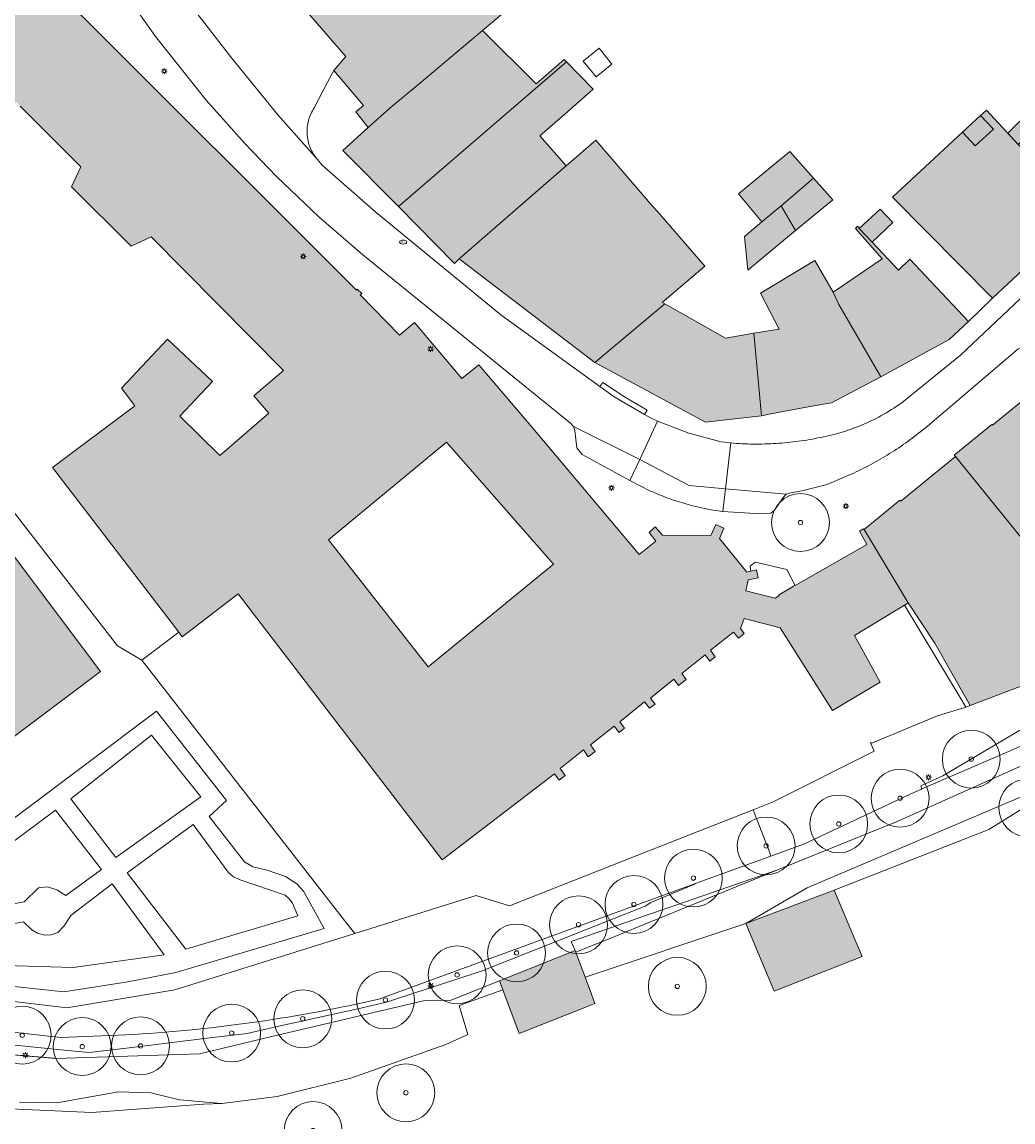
# Model space of a CAD drawing. Header units: metres. Extents: x 187482 to 189800, y 333582 to 335019.
# Tile 178 of 256: x 188946 to 189031, y 334162 to 334257. Entities that reach past the tile are written whole.
import ezdxf
from ezdxf.enums import TextEntityAlignment as Align

# ---------------------------------------------------------------- set-up
doc = ezdxf.new("R2010")
doc.units = ezdxf.units.M
doc.layers.get('0').update_dxf_attribs({"color": 252, "lineweight": 18})
for name, color, linetype, lineweight in [('B-WE-GR-BEPLANTING_CULTUUR_BOSPLANTSOEN-GV', 252, 'Continuous', 18), ('B-WE-GR-BOOM-S', 252, 'Continuous', 18), ('B-WE-IE-MEUBILAIR-S', 252, 'Continuous', 18), ('B-WE-IE-TERREINAFSCHEIDING_KUNSTMATIG_HEKWERK-G', 252, 'IE-TERREINAFSCHEIDING_KUNSTMATIG-SO', 18), ('B-WE-IE-TERREINAFSCHEIDING_KUNSTMATIG_MUUR-G', 252, 'IE-TERREINAFSCHEIDING_KUNSTMATIG-SO', 18), ('B-WE-IE-TERREINAFSCHEIDING_KUNSTMATIG_MUUR-GV', 252, 'Continuous', 18), ('B-WE-OG-BEBOUWING-GV', 252, 'Continuous', 18), ('B-WE-OG-BEBOUWING_LUIFEL-GV', 252, 'Continuous', 18), ('B-WE-OG-TERREIN_ERF-GV', 252, 'Continuous', 18), ('B-WE-OG-WEG-GV', 252, 'Continuous', 18), ('B-WE-VH-GESLOTENVERHARDING_ASFALT-GV', 252, 'Continuous', 18), ('B-WE-VH-OPENVERHARDING_BETONSTRAATSTEEN-GV', 252, 'Continuous', 18), ('B-WE-VH-OPENVERHARDING_STRAATBAKSTEEN-GV', 252, 'Continuous', 18)]:
    doc.layers.add(name, color=color, linetype=linetype, lineweight=lineweight)
doc.layers.add('B-WE-OG-BEBOUWING-V', color=7, linetype='Continuous', lineweight=18, true_color=0xf0f0f0)
doc.styles.add('NLCS-ISO', font='NLCS-ISO.ttf')
doc.linetypes.add('IE-TERREINAFSCHEIDING_KUNSTMATIG-SO', pattern='A,4,[82,NLCS.SHX,S=0.75,R=90,X=0,Y=0],4,-2', length=10)

# ---------------------------------------------------------------- blocks, each defined once
blk = doc.blocks.new('SIE-MEUBILAIR_PAAL_LICHTMAST-SO')
for points in [[(-0.62, 0), (-1, 0)], [(-0.71, 0.71), (-0.44, 0.44)], [(0, 1), (0, 0.62)], [(0.44, 0.44), (0.71, 0.71)], [(1, 0), (0.62, 0)], [(-0.71, -0.71), (-0.44, -0.44)], [(0, -0.62), (0, -1)], [(0.44, -0.44), (0.71, -0.71)]]:
    blk.add_lwpolyline(points)
blk.add_circle((0, 0), 0.5)
blk = doc.blocks.new('SIE-MEUBILAIR_PUT_BRANDKRAAN-SO')
blk.add_ellipse((0, 0), major_axis=(1.25, 0), ratio=0.54)
at = {"style": 'NLCS-ISO'}
blk.add_text('bk', height=0.75, dxfattribs=at).set_placement((0.03, 0), align=Align.MIDDLE_CENTER)
blk = doc.blocks.new('SGR-BOOM_GBKN-SO')
at = {"color": 0, "linetype": 'ByBlock', "lineweight": 18}
for radius in [2, 0.15]:
    blk.add_circle((0, 0), radius, dxfattribs=at)

msp = doc.modelspace()

# ---------------------------------------------------------------- hatches: boundary and pattern name
at = {"layer": 'B-WE-OG-BEBOUWING-V'}
h = msp.add_hatch(color=256, dxfattribs=at)
h.dxf.hatch_style = 1
h.paths.add_polyline_path([(188983.465, 334236.782), (188992.701, 334244.819), (188990.416, 334247.409), (188992.593, 334249.299), (188995.042, 334251.455), (188992.72, 334253.806), (188978.211, 334241.3), (188983.055, 334236.383)], flags=16)
h.paths.add_polyline_path([(189004.509, 334308.243), (188999.999, 334302.495), (189004.583, 334298.484), (189008.227, 334295.603), (189008.389, 334295.472), (189010.242, 334297.314), (189010.162, 334297.401), (189012.734, 334300.214), (189008.97, 334303.485)], flags=16)
h.paths.add_polyline_path([(188973.298, 334350.073), (188970.02, 334346.173), (188977.156, 334340.213), (188980.277, 334344.534)], flags=16)
h.paths.add_polyline_path([(188977.574, 334331.051), (188977.112, 334330.494), (188965.534, 334340.835), (188961.338, 334335.482), (188963.158, 334332.272), (188960.5, 334327.591), (188958.141, 334327.636), (188945.776, 334305.683), (188946.091, 334305.164), (188948.332, 334301.472), (188948.344, 334300.697), (188947.91, 334300.588), (188947.601, 334300.358), (188948.324, 334299.627), (188947.469, 334298.873), (188948.282, 334298.649), (188948.343, 334297.761), (188946.253, 334294.112), (188945.911, 334293.587), (188962.815, 334265.052), (188964.341, 334265.025), (188973.68, 334254.262), (188972.628, 334253.071), (188975.191, 334250.029), (188974.535, 334249.475), (188975.606, 334248.129), (188977.464, 334249.804), (188979.997, 334251.902), (188985.487, 334256.519), (188988.371, 334258.944), (189005.51, 334273.358), (189003.453, 334275.691), (189002.25, 334277.05), (188993.672, 334286.781), (189002.549, 334296.302), (189003.594, 334297.423), (189004.583, 334298.484), (188999.999, 334302.495), (188992.234, 334309.291), (188977.738, 334321.969), (188978.915, 334324.066), (188981.596, 334327.223)], flags=17)
h.paths.add_polyline_path([(188978.211, 334241.3), (188992.72, 334253.806), (188992.526, 334254.003), (188990.101, 334251.895), (188985.487, 334256.519), (188979.997, 334251.902), (188977.464, 334249.804), (188975.606, 334248.129), (188973.411, 334246.157)], flags=16)
h.paths.add_polyline_path([(188999.016, 334345.664), (188987.375, 334332.645), (188990.455, 334328.997), (188989.476, 334328.043), (188990.343, 334327.017), (188991.184, 334327.837), (188993.274, 334325.249), (188995.737, 334328.543), (188993.203, 334330.269), (189003.214, 334342.177)], flags=16)
h = msp.add_hatch(color=256, dxfattribs=at)
h.dxf.hatch_style = 1
h.paths.add_polyline_path([(189055.05, 334272.644), (189052.404, 334275.142), (189049.089, 334271.777), (189045.608, 334275.104), (189042.705, 334272.239), (189040.915, 334270.925), (189039.434, 334269.688), (189039.391, 334269.209), (189041.398, 334266.806), (189045.767, 334261.937), (189048.411, 334264.311), (189047.185, 334265.687), (189050.985, 334269.099), (189052.564, 334267.323), (189051.83, 334266.665), (189057.186, 334260.668), (189062.317, 334265.839), (189054.973, 334272.561)], flags=16)
h.paths.add_polyline_path([(189042.705, 334272.239), (189036.063, 334279.126), (189039.238, 334282.498), (189034.298, 334286.822), (189028.437, 334280.124), (189029.667, 334278.222), (189034.605, 334283.886), (189036.008, 334282.658), (189032.867, 334279.055), (189040.915, 334270.925)], flags=16)
h.paths.add_polyline_path([(189053.3, 334257.201), (189051.888, 334258.775), (189050.068, 334257.142), (189051.48, 334255.569)], flags=16)
h.paths.add_polyline_path([(189027.63, 334263.3), (189028.747, 334264.403), (189031.157, 334261.963), (189030.04, 334260.859), (189032.886, 334257.978), (189033.128, 334258.217), (189034.603, 334256.722), (189037.734, 334259.814), (189040.418, 334257.096), (189034.954, 334251.7), (189035.881, 334250.761), (189031.747, 334246.679), (189037.371, 334240.736), (189046.542, 334250.016), (189049.917, 334253.343), (189051.786, 334255.227), (189051.48, 334255.569), (189050.068, 334257.142), (189045.767, 334261.937), (189041.398, 334266.806), (189039.79, 334265.218), (189032.096, 334273.009), (189033.049, 334273.951), (189030.204, 334276.832), (189022.135, 334268.864), (189024.988, 334265.975), (189026.105, 334267.078), (189028.522, 334264.631), (189027.405, 334263.528)], flags=17)
h.paths.add_polyline_path([(189024.988, 334265.975), (189027.405, 334263.528), (189028.522, 334264.631), (189026.105, 334267.078)], flags=16)
h.paths.add_polyline_path([(189027.63, 334263.3), (189030.04, 334260.859), (189031.157, 334261.963), (189028.747, 334264.403)], flags=16)
h.paths.add_polyline_path([(189033.049, 334273.951), (189032.096, 334273.009), (189039.79, 334265.218), (189040.744, 334266.16)], flags=16)
h.paths.add_polyline_path([(189028.498, 334249.175), (189026.938, 334247.725), (189028.033, 334246.545), (189029.594, 334247.995)], flags=16)
h.paths.add_polyline_path([(189034.954, 334251.7), (189030.849, 334247.646), (189031.747, 334246.679), (189035.881, 334250.761)], flags=16)
h = msp.add_hatch(color=256, dxfattribs=at)
h.dxf.hatch_style = 1
h.paths.add_polyline_path([(188983.465, 334236.782), (188992.701, 334244.819), (188990.416, 334247.409), (188992.593, 334249.299), (188995.042, 334251.455), (188992.72, 334253.806), (188978.211, 334241.3), (188983.055, 334236.383)], flags=16)
h.paths.add_polyline_path([(189012.515, 334239.227), (189011.259, 334241.379), (189009.613, 334239.98), (189008.116, 334238.707), (189008.386, 334235.818)], flags=16)
h.paths.add_polyline_path([(189019.889, 334226.596), (189016.239, 334232.832), (189015.764, 334233.918), (189014.17, 334236.659), (189009.493, 334233.825), (189011.101, 334230.727), (189008.921, 334230.358), (189009.564, 334223.224), (189010.37, 334223.389), (189013.914, 334224.075), (189015.619, 334224.35)], flags=16)
h.paths.add_polyline_path([(189011.259, 334241.379), (189012.515, 334239.227), (189015.726, 334241.878), (189014.058, 334243.764)], flags=16)
h.paths.add_polyline_path([(189009.564, 334223.224), (189008.921, 334230.358), (189006.465, 334229.941), (189001.221, 334232.903), (188995.194, 334227.829), (189004.724, 334222.683)], flags=16)
h.paths.add_polyline_path([(189014.198, 334264.25), (189009.541, 334268.998), (189006.111, 334265.635), (189010.769, 334260.886)], flags=16)
h.paths.add_polyline_path([(188992.701, 334244.819), (188983.465, 334236.782), (188995.194, 334227.829), (189001.221, 334232.903), (189000.996, 334233.031), (189004.669, 334236.157), (189000.781, 334240.651), (189000, 334241.553), (188995.261, 334247.03)], flags=16)
h.paths.add_polyline_path([(189009.613, 334239.98), (189011.259, 334241.379), (189014.058, 334243.764), (189012.018, 334246.07), (189007.586, 334242.417)], flags=16)
h.paths.add_polyline_path([(188978.211, 334241.3), (188992.72, 334253.806), (188992.526, 334254.003), (188990.101, 334251.895), (188985.487, 334256.519), (188979.997, 334251.902), (188977.464, 334249.804), (188975.606, 334248.129), (188973.411, 334246.157)], flags=16)
h.paths.add_polyline_path([(188982.357, 334220.96), (188991.602, 334210.42), (188980.773, 334201.536), (188972.168, 334212.509)], flags=16)
h.paths.add_polyline_path([(188985.153, 334227.639), (188983.702, 334226.454), (188979.613, 334231.304), (188978.313, 334230.208), (188974.924, 334233.676), (188975.056, 334233.79), (188974.67, 334234.166), (188974.6, 334234.094), (188949.99, 334258.688), (188950.078, 334258.774), (188949.664, 334259.138), (188949.557, 334258.998), (188943.596, 334264.968), (188927.328, 334252.702), (188923.73, 334249.99), (188919.941, 334247.133), (188917.83, 334245.351), (188920.732, 334241.383), (188923.403, 334237.731), (188926.498, 334240.004), (188927.2, 334239.041), (188928.95, 334240.344), (188928.251, 334241.282), (188941.304, 334250.917), (188943.02, 334249.24), (188945.248, 334250.285), (188945.543, 334249.991), (188950.803, 334244.734), (188949.974, 334243.015), (188955.132, 334237.879), (188956.862, 334238.678), (188968.303, 334227.15), (188966.37, 334225.489), (188965.745, 334224.951), (188967.036, 334223.45), (188962.789, 334219.799), (188959.352, 334223.194), (188962.164, 334226.188), (188958.28, 334229.837), (188954.31, 334225.61), (188955.449, 334224.079), (188948.356, 334218.775), (188959.246, 334204.542), (188959.547, 334204.148), (188964.393, 334207.856), (188981.982, 334184.865), (188991.695, 334192.298), (188992.09, 334191.764), (188992.626, 334192.164), (188992.18, 334192.75), (188994.204, 334194.363), (188994.603, 334193.764), (188995.2, 334194.223), (188994.795, 334194.808), (188996.845, 334196.418), (188997.271, 334195.864), (188997.753, 334196.237), (188997.341, 334196.785), (188999.477, 334198.508), (188999.889, 334197.961), (189000.384, 334198.323), (189000, 334198.843), (189002.011, 334200.487), (189002.41, 334199.947), (189003.071, 334200.446), (189002.686, 334200.975), (189004.713, 334202.579), (189005.11, 334202.04), (189005.567, 334202.408), (189005.165, 334202.972), (189007.161, 334204.533), (189007.576, 334204.019), (189008.087, 334204.412), (189007.752, 334204.851), (189008.08, 334205.708), (189011.197, 334204.903), (189015.699, 334197.784), (189019.826, 334200.225), (189017.595, 334204.24), (189021.915, 334206.871), (189022.25, 334207.075), (189018.431, 334213.406), (189018.391, 334213.476), (189018.036, 334213.256), (189018.674, 334212.125), (189012.481, 334208.58), (189012.346, 334208.503), (189011.031, 334207.75), (189011.075, 334207.674), (189010.763, 334207.491), (189008.216, 334208.103), (189008.414, 334209.053), (189009.294, 334209.242), (189009.137, 334209.928), (189008.644, 334209.801), (189008.52, 334209.77), (189008.293, 334209.711), (189005.936, 334212.645), (189006.324, 334213.523), (189005.615, 334213.844), (189005.188, 334212.881), (189001.022, 334212.922), (189000.395, 334213.626), (188999.864, 334213.155), (189000.461, 334212.39), (188998.996, 334211.26), (188989.82, 334222.158)], flags=17)
h.paths.add_polyline_path([(188943.596, 334264.968), (188939.449, 334269.277), (188928.681, 334261.298), (188925.134, 334266.114), (188920.205, 334262.028), (188925.396, 334255.231), (188927.328, 334252.702)], flags=16)
h.paths.add_polyline_path([(188918.377, 334272.204), (188912.391, 334264.959), (188923.73, 334249.99), (188927.328, 334252.702), (188925.396, 334255.231), (188920.205, 334262.028), (188925.134, 334266.114), (188925.446, 334266.375)], flags=16)
h.paths.add_polyline_path([(188932.909, 334190.478), (188938.399, 334190.559), (188952.489, 334201.155), (188942.512, 334214.422), (188942.147, 334214.147), (188937.038, 334210.305), (188936.878, 334210.517), (188933.373, 334207.866), (188933.526, 334207.664), (188932.665, 334207.016)], flags=16)
h.paths.add_polyline_path([(189019.806, 334241.091), (189018.02, 334239.414), (189019.122, 334238.24), (189020.908, 334239.917)], flags=16)
h = msp.add_hatch(color=256, dxfattribs=at)
h.dxf.hatch_style = 1
h.paths.add_polyline_path([(189031.747, 334246.679), (189028.997, 334249.638), (189028.498, 334249.175), (189029.594, 334247.995), (189028.033, 334246.545), (189026.938, 334247.725), (189020.885, 334242.104), (189020.941, 334242.048), (189029.521, 334233.396), (189037.371, 334240.736)], flags=17)
h.paths.add_polyline_path([(189019.806, 334241.091), (189018.02, 334239.414), (189019.122, 334238.24), (189020.908, 334239.917)], flags=16)
h.paths.add_polyline_path([(189028.498, 334249.175), (189026.938, 334247.725), (189028.033, 334246.545), (189029.594, 334247.995)], flags=16)
h.paths.add_polyline_path([(189034.954, 334251.7), (189030.849, 334247.646), (189031.747, 334246.679), (189035.881, 334250.761)], flags=16)
h = msp.add_hatch(color=256, dxfattribs=at)
h.dxf.hatch_style = 1
h.paths.add_polyline_path([(189019.889, 334226.596), (189016.239, 334232.832), (189015.764, 334233.918), (189014.17, 334236.659), (189009.493, 334233.825), (189011.101, 334230.727), (189008.921, 334230.358), (189009.564, 334223.224), (189010.37, 334223.389), (189013.914, 334224.075), (189015.619, 334224.35)], flags=16)
h.paths.add_polyline_path([(189015.764, 334233.918), (189016.239, 334232.832), (189019.889, 334226.596), (189025.773, 334229.822), (189027.437, 334231.384), (189022.393, 334236.757), (189021.394, 334235.82), (189019.122, 334238.24), (189018.02, 334239.414), (189017.85, 334239.609), (189017.811, 334239.565), (189017.677, 334239.416), (189019.979, 334236.791)], flags=17)
h.paths.add_polyline_path([(189019.806, 334241.091), (189018.02, 334239.414), (189019.122, 334238.24), (189020.908, 334239.917)], flags=16)
h = msp.add_hatch(color=256, dxfattribs=at)
h.dxf.hatch_style = 1
h.paths.add_polyline_path([(189034.251, 334226.283), (189029.523, 334222.409), (189029.471, 334222.472), (189026.225, 334219.823), (189026.32, 334219.703), (189034.047, 334210.177), (189042.566, 334217.158), (189040.171, 334220.049)], flags=17)
h = msp.add_hatch(color=256, dxfattribs=at)
h.dxf.hatch_style = 1
h.paths.add_polyline_path([(189018.431, 334213.406), (189022.25, 334207.075), (189024.528, 334203.593), (189027.601, 334198.2), (189039.945, 334202.906), (189034.047, 334210.177), (189026.32, 334219.703), (189021.608, 334215.849), (189021.53, 334215.944)], flags=17)
h = msp.add_hatch(color=256, dxfattribs=at)
h.dxf.hatch_style = 1
h.paths.add_polyline_path([(188932.909, 334190.478), (188938.399, 334190.559), (188952.489, 334201.155), (188942.512, 334214.422), (188942.147, 334214.147), (188937.038, 334210.305), (188936.878, 334210.517), (188933.373, 334207.866), (188933.526, 334207.664), (188932.665, 334207.016)], flags=16)
h.paths.add_polyline_path([(188912.007, 334206.776), (188912.2, 334190.172), (188932.909, 334190.478), (188932.665, 334207.016), (188924.575, 334206.922), (188924.572, 334207.184), (188920.174, 334207.139), (188920.177, 334206.871)], flags=17)
h = msp.add_hatch(color=256, dxfattribs=at)
h.dxf.hatch_style = 1
h.paths.add_polyline_path([(189015.857, 334182.264), (189008.22, 334179.377), (189010.655, 334173.532), (189018.254, 334176.512), (189017.664, 334177.929)], flags=17)
h = msp.add_hatch(color=256, dxfattribs=at)
h.dxf.hatch_style = 1
h.paths.add_polyline_path([(188994.342, 334174.747), (188993.543, 334176.883), (188993.484, 334177.041), (188986.948, 334174.429), (188987.237, 334173.652), (188988.647, 334169.857), (188994.185, 334172.07), (188995.193, 334172.473), (188994.897, 334173.264)], flags=17)

# ---------------------------------------------------------------- linework, layer by layer
at = {"layer": 'B-WE-GR-BEPLANTING_CULTUUR_BOSPLANTSOEN-GV', "flags": 128}
for points in [[(189033.161, 334195.199), (189029.981, 334193.826), (189023.427, 334190.996), (189023.325, 334190.952), (189022.733, 334190.697), (189022.4, 334190.553), (189022.405, 334190.543), (189013.296, 334186.261), (189010.385, 334185.198), (189004.653, 334183.107), (189004.647, 334183.121), (189004.346, 334182.995), (189003.861, 334182.818), (189003.87, 334182.797), (189000.004, 334181.185), (188999.518, 334180.866), (188986.04, 334175.518), (188985.622, 334175.352), (188984.851, 334175.097), (188977.966, 334172.825), (188977.195, 334172.571), (188974.715, 334172.016), (188967.64, 334170.433), (188965.16, 334169.878), (188961.931, 334169.486), (188954.734, 334168.614), (188951.506, 334168.223), (188949.34, 334168.442), (188913.274, 334172.086)], [(188934.006, 334168.96), (188948.477, 334167.733), (188948.62, 334167.721), (188961.046, 334168.125), (188966.694, 334169.46), (188980.621, 334172.751), (188982.674, 334172.723), (188986.948, 334174.429), (188993.484, 334177.041), (188993.147, 334177.827), (188996.626, 334179.034), (189000, 334180.204), (189002.348, 334181.018), (189010.905, 334183.986), (189021.298, 334188.183), (189034.78, 334194.223)]]:
    msp.add_lwpolyline(points, dxfattribs=at)
at = {"layer": 'B-WE-IE-TERREINAFSCHEIDING_KUNSTMATIG_HEKWERK-G', "ltscale": 0.2, "flags": 128}
for points in [[(189010.905, 334183.986), (189021.298, 334188.183), (189034.78, 334194.223), (189036.984, 334196.165), (189042.543, 334198.532)], [(189002.511, 334180.547), (189010.905, 334183.986)], [(189000, 334179.525), (189002.511, 334180.547)], [(188994.342, 334174.747), (189008.22, 334179.377)], [(189000, 334179.525), (188996.896, 334178.255)], [(188996.896, 334178.255), (188993.543, 334176.883)], [(188966.694, 334169.46), (188980.621, 334172.751), (188982.674, 334172.723)], [(188907.139, 334172.04), (188934.006, 334168.96), (188948.62, 334167.721)], [(188948.62, 334167.721), (188961.046, 334168.125), (188966.694, 334169.46)]]:
    msp.add_lwpolyline(points, dxfattribs=at)
at = {"layer": 'B-WE-IE-TERREINAFSCHEIDING_KUNSTMATIG_MUUR-G', "ltscale": 0.2, "flags": 128}
for points in [[(189021.915, 334206.871), (189026.895, 334198.602)], [(189027.601, 334198.2), (189039.945, 334202.906)], [(188956.063, 334202.127), (188973.773, 334179.385)], [(189018.994, 334194.973), (189019.154, 334194.979), (189024.762, 334197.311), (189027.215, 334198.07)], [(189026.895, 334198.602), (189027.215, 334198.07)], [(189027.215, 334198.07), (189027.601, 334198.2)], [(189027.227, 334198.857), (189027.601, 334198.2)], [(189008.848, 334189.192), (189010.581, 334189.877), (189019.305, 334194.263), (189018.994, 334194.973)], [(188984.942, 334181.781), (188987.821, 334180.885), (189000, 334185.697), (189008.848, 334189.192)], [(188884.476, 334186.802), (188899.191, 334176.982), (188913.505, 334175.621), (188937.777, 334173.485), (188949.589, 334172.091), (188958.906, 334173.643), (188964.243, 334175.311)], [(188974.459, 334178.504), (188984.942, 334181.781)], [(188973.773, 334179.385), (188974.459, 334178.504)], [(188964.243, 334175.311), (188974.459, 334178.504)], [(188986.948, 334174.429), (188982.674, 334172.723)]]:
    msp.add_lwpolyline(points, dxfattribs=at)
at = {"layer": 'B-WE-IE-TERREINAFSCHEIDING_KUNSTMATIG_MUUR-GV', "flags": 128}
msp.add_lwpolyline([(189021.915, 334206.871), (189026.895, 334198.602), (189027.215, 334198.07), (189027.601, 334198.2), (189024.528, 334203.593), (189022.25, 334207.075)], close=True, dxfattribs=at)
at = {"layer": 'B-WE-OG-BEBOUWING-GV', "flags": 128}
for points in [[(188964.341, 334265.025), (188973.68, 334254.262), (188972.628, 334253.071), (188975.191, 334250.029), (188974.535, 334249.475), (188975.606, 334248.129), (188977.464, 334249.804), (188979.997, 334251.902), (188985.487, 334256.519), (188988.371, 334258.944)], [(188945.543, 334249.991), (188950.803, 334244.734), (188949.974, 334243.015), (188955.132, 334237.879), (188956.862, 334238.678), (188968.303, 334227.15), (188966.37, 334225.489), (188965.745, 334224.951), (188967.036, 334223.45), (188962.789, 334219.799), (188959.352, 334223.194), (188962.164, 334226.188), (188958.28, 334229.837), (188954.31, 334225.61), (188955.449, 334224.079), (188948.356, 334218.775), (188959.246, 334204.542), (188959.547, 334204.148), (188964.393, 334207.856), (188981.982, 334184.865), (188991.695, 334192.298), (188992.09, 334191.764), (188992.626, 334192.164), (188992.18, 334192.75), (188994.204, 334194.363), (188994.603, 334193.764), (188995.2, 334194.223), (188994.795, 334194.808), (188996.845, 334196.418), (188997.271, 334195.864), (188997.753, 334196.237), (188997.341, 334196.785), (188999.477, 334198.508), (188999.889, 334197.961), (189000.384, 334198.323), (189000, 334198.843), (189002.011, 334200.487), (189002.41, 334199.947), (189003.071, 334200.446), (189002.686, 334200.975), (189004.713, 334202.579), (189005.11, 334202.04), (189005.567, 334202.408), (189005.165, 334202.972), (189007.161, 334204.533), (189007.576, 334204.019), (189008.087, 334204.412), (189007.752, 334204.851), (189008.08, 334205.708), (189011.197, 334204.903), (189015.699, 334197.784), (189019.826, 334200.225), (189017.595, 334204.24), (189021.915, 334206.871), (189022.25, 334207.075), (189018.431, 334213.406), (189018.391, 334213.476), (189018.036, 334213.256), (189018.674, 334212.125), (189012.481, 334208.58), (189012.346, 334208.503), (189011.031, 334207.75), (189011.075, 334207.674), (189010.763, 334207.491), (189008.216, 334208.103), (189008.414, 334209.053), (189009.294, 334209.242), (189009.137, 334209.928), (189008.644, 334209.801), (189008.52, 334209.77), (189008.293, 334209.711), (189005.936, 334212.645), (189006.324, 334213.523), (189005.615, 334213.844), (189005.188, 334212.881), (189001.022, 334212.922), (189000.395, 334213.626), (188999.864, 334213.155), (189000.461, 334212.39), (188998.996, 334211.26), (188989.82, 334222.158), (188985.153, 334227.639), (188983.702, 334226.454), (188979.613, 334231.304), (188978.313, 334230.208), (188974.924, 334233.676), (188975.056, 334233.79), (188974.67, 334234.166), (188974.6, 334234.094), (188949.99, 334258.688)]]:
    msp.add_lwpolyline(points, dxfattribs=at)
for points in [[(188978.211, 334241.3), (188992.72, 334253.806), (188992.526, 334254.003), (188990.101, 334251.895), (188985.487, 334256.519), (188979.997, 334251.902), (188977.464, 334249.804), (188975.606, 334248.129), (188973.411, 334246.157)], [(188983.465, 334236.782), (188992.701, 334244.819), (188990.416, 334247.409), (188992.593, 334249.299), (188995.042, 334251.455), (188992.72, 334253.806), (188978.211, 334241.3), (188983.055, 334236.383)], [(189031.747, 334246.679), (189028.997, 334249.638), (189028.498, 334249.175), (189029.594, 334247.995), (189028.033, 334246.545), (189026.938, 334247.725), (189020.885, 334242.104), (189020.941, 334242.048), (189029.521, 334233.396), (189037.371, 334240.736)], [(188992.701, 334244.819), (188983.465, 334236.782), (188995.194, 334227.829), (189001.221, 334232.903), (189000.996, 334233.031), (189004.669, 334236.157), (189000.781, 334240.651), (189000, 334241.553), (188995.261, 334247.03)], [(189009.613, 334239.98), (189011.259, 334241.379), (189014.058, 334243.764), (189012.018, 334246.07), (189007.586, 334242.417)], [(189011.259, 334241.379), (189012.515, 334239.227), (189015.726, 334241.878), (189014.058, 334243.764)], [(189012.515, 334239.227), (189011.259, 334241.379), (189009.613, 334239.98), (189008.116, 334238.707), (189008.386, 334235.818)], [(189015.764, 334233.918), (189016.239, 334232.832), (189019.889, 334226.596), (189025.773, 334229.822), (189027.437, 334231.384), (189022.393, 334236.757), (189021.394, 334235.82), (189019.122, 334238.24), (189018.02, 334239.414), (189017.85, 334239.609), (189017.811, 334239.565), (189017.677, 334239.416), (189019.979, 334236.791)], [(189019.889, 334226.596), (189016.239, 334232.832), (189015.764, 334233.918), (189014.17, 334236.659), (189009.493, 334233.825), (189011.101, 334230.727), (189008.921, 334230.358), (189009.564, 334223.224), (189010.37, 334223.389), (189013.914, 334224.075), (189015.619, 334224.35)], [(189009.564, 334223.224), (189008.921, 334230.358), (189006.465, 334229.941), (189001.221, 334232.903), (188995.194, 334227.829), (189004.724, 334222.683)], [(189034.251, 334226.283), (189029.523, 334222.409), (189029.471, 334222.472), (189026.225, 334219.823), (189026.32, 334219.703), (189034.047, 334210.177), (189042.566, 334217.158), (189040.171, 334220.049)], [(188982.357, 334220.96), (188991.602, 334210.42), (188980.773, 334201.536), (188972.168, 334212.509)], [(189018.431, 334213.406), (189022.25, 334207.075), (189024.528, 334203.593), (189027.601, 334198.2), (189039.945, 334202.906), (189034.047, 334210.177), (189026.32, 334219.703), (189021.608, 334215.849), (189021.53, 334215.944)], [(188932.909, 334190.478), (188938.399, 334190.559), (188952.489, 334201.155), (188942.512, 334214.422), (188942.147, 334214.147), (188937.038, 334210.305), (188936.878, 334210.517), (188933.373, 334207.866), (188933.526, 334207.664), (188932.665, 334207.016)], [(189015.857, 334182.264), (189008.22, 334179.377), (189010.655, 334173.532), (189018.254, 334176.512), (189017.664, 334177.929)], [(188994.342, 334174.747), (188993.543, 334176.883), (188993.484, 334177.041), (188986.948, 334174.429), (188987.237, 334173.652), (188988.647, 334169.857), (188994.185, 334172.07), (188995.193, 334172.473), (188994.897, 334173.264)]]:
    msp.add_lwpolyline(points, close=True, dxfattribs=at)
at = {"layer": 'B-WE-OG-BEBOUWING_LUIFEL-GV', "flags": 128}
for points in [[(189034.954, 334251.7), (189030.849, 334247.646), (189031.747, 334246.679), (189035.881, 334250.761)], [(189028.498, 334249.175), (189026.938, 334247.725), (189028.033, 334246.545), (189029.594, 334247.995)], [(189019.806, 334241.091), (189018.02, 334239.414), (189019.122, 334238.24), (189020.908, 334239.917)]]:
    msp.add_lwpolyline(points, close=True, dxfattribs=at)
at = {"layer": 'B-WE-OG-TERREIN_ERF-GV', "flags": 128}
for points in [[(188988.371, 334258.944), (188985.487, 334256.519), (188990.101, 334251.895), (188992.526, 334254.003), (188992.72, 334253.806), (188995.042, 334251.455), (188992.593, 334249.299), (188990.416, 334247.409), (188992.701, 334244.819), (188995.261, 334247.03), (189000, 334241.553), (189000.781, 334240.651), (189004.669, 334236.157), (189000.996, 334233.031), (189001.221, 334232.903), (189006.465, 334229.941), (189008.921, 334230.358), (189011.101, 334230.727), (189009.493, 334233.825), (189014.17, 334236.659), (189015.764, 334233.918), (189019.979, 334236.791), (189017.677, 334239.416), (189017.811, 334239.565), (189017.85, 334239.609), (189018.02, 334239.414), (189019.122, 334238.24), (189021.394, 334235.82), (189022.393, 334236.757), (189027.437, 334231.384), (189029.521, 334233.396), (189020.941, 334242.048), (189020.885, 334242.104), (189026.938, 334247.725), (189028.033, 334246.545), (189029.594, 334247.995), (189028.498, 334249.175), (189028.997, 334249.638), (189031.747, 334246.679)], [(188944.233, 334215.916), (188953.961, 334203.356), (188956.063, 334202.127), (188959.246, 334204.542), (188948.356, 334218.775), (188955.449, 334224.079), (188954.31, 334225.61), (188958.28, 334229.837), (188962.164, 334226.188), (188959.352, 334223.194), (188962.789, 334219.799), (188967.036, 334223.45), (188965.745, 334224.951), (188966.37, 334225.489), (188968.303, 334227.15), (188956.862, 334238.678), (188955.132, 334237.879), (188949.974, 334243.015), (188950.803, 334244.734), (188945.543, 334249.991)], [(188937.777, 334173.485), (188949.589, 334172.091), (188958.906, 334173.643), (188964.243, 334175.311), (188974.459, 334178.504), (188973.773, 334179.385), (188956.063, 334202.127), (188953.961, 334203.356), (188944.233, 334215.916)], [(188942.512, 334214.422), (188952.489, 334201.155), (188938.399, 334190.559)], [(188936.197, 334174.891), (188949.337, 334173.457), (188954.85, 334174.333), (188959.004, 334175.134), (188971.808, 334178.928), (188970.011, 334182.159), (188969.436, 334182.796), (188968.479, 334183.428), (188966.895, 334183.969), (188965.655, 334184.28), (188964.917, 334184.709), (188961.862, 334188.617), (188963.36, 334189.99), (188957.337, 334197.708), (188940.183, 334184.848)], [(188940.183, 334184.848), (188957.337, 334197.708), (188963.36, 334189.99), (188961.862, 334188.617), (188964.917, 334184.709), (188965.655, 334184.28), (188966.895, 334183.969), (188968.479, 334183.428), (188969.436, 334182.796), (188970.011, 334182.159), (188971.808, 334178.928), (188959.004, 334175.134), (188954.85, 334174.333), (188949.337, 334173.457), (188936.197, 334174.891)], [(189037.562, 334192.681), (189029.214, 334187.482), (189015.857, 334182.264), (189017.664, 334177.929), (189018.254, 334176.512), (189010.655, 334173.532), (189008.22, 334179.377), (188994.342, 334174.747), (188994.897, 334173.264), (188995.193, 334172.473), (188994.185, 334172.07), (188988.647, 334169.857), (188987.237, 334173.652), (188983.455, 334172.3), (188984.21, 334169.797), (188982.314, 334168.929), (188974.108, 334166.014), (188967.875, 334164.46), (188967.738, 334164.426), (188962.972, 334163.834), (188961.391, 334163.762), (188951.732, 334163.058), (188938.881, 334163.632)], [(188945.5, 334163.932), (188948.71, 334163.87), (188954.055, 334164.844), (188956.831, 334164.756), (188959.3, 334164.133), (188962.972, 334163.834), (188967.738, 334164.426), (188967.875, 334164.46), (188974.108, 334166.014), (188982.314, 334168.929), (188984.21, 334169.797), (188983.455, 334172.3), (188987.237, 334173.652), (188986.948, 334174.429), (188982.674, 334172.723), (188980.621, 334172.751), (188966.694, 334169.46), (188961.046, 334168.125), (188948.62, 334167.721), (188948.477, 334167.733), (188934.006, 334168.96)], [(188938.881, 334163.632), (188951.732, 334163.058), (188961.391, 334163.762), (188962.972, 334163.834), (188959.3, 334164.133), (188956.831, 334164.756), (188954.055, 334164.844), (188948.71, 334163.87), (188945.5, 334163.932)]]:
    msp.add_lwpolyline(points, dxfattribs=at)
for points in [[(188994.173, 334253.866), (188995.285, 334252.498), (188996.653, 334253.61), (188995.542, 334254.978)], [(188996.653, 334253.61), (188995.285, 334252.498), (188994.173, 334253.866), (188995.542, 334254.978)], [(189012.515, 334239.227), (189008.386, 334235.818), (189008.116, 334238.707), (189009.613, 334239.98), (189007.586, 334242.417), (189012.018, 334246.07), (189014.058, 334243.764), (189015.726, 334241.878)], [(188982.357, 334220.96), (188972.168, 334212.509), (188980.773, 334201.536), (188991.602, 334210.42)], [(189011.75, 334209.954), (189009.031, 334210.579), (189008.601, 334210.236), (189008.644, 334209.801), (189009.137, 334209.928), (189009.294, 334209.242), (189008.414, 334209.053), (189008.216, 334208.103), (189010.763, 334207.491), (189011.075, 334207.674), (189011.031, 334207.75), (189012.346, 334208.503), (189012.481, 334208.58)], [(189008.848, 334189.192), (189010.581, 334189.877), (189019.305, 334194.263), (189018.994, 334194.973), (189019.154, 334194.979), (189024.762, 334197.311), (189027.215, 334198.07), (189026.895, 334198.602), (189021.915, 334206.871), (189017.595, 334204.24), (189019.826, 334200.225), (189015.699, 334197.784), (189011.197, 334204.903), (189008.08, 334205.708), (189007.752, 334204.851), (189008.087, 334204.412), (189007.576, 334204.019), (189007.161, 334204.533), (189005.165, 334202.972), (189005.567, 334202.408), (189005.11, 334202.04), (189004.713, 334202.579), (189002.686, 334200.975), (189003.071, 334200.446), (189002.41, 334199.947), (189002.011, 334200.487), (189000, 334198.843), (189000.384, 334198.323), (188999.889, 334197.961), (188999.477, 334198.508), (188997.341, 334196.785), (188997.753, 334196.237), (188997.271, 334195.864), (188996.845, 334196.418), (188994.795, 334194.808), (188995.2, 334194.223), (188994.603, 334193.764), (188994.204, 334194.363), (188992.18, 334192.75), (188992.626, 334192.164), (188992.09, 334191.764), (188991.695, 334192.298), (188981.982, 334184.865), (188964.393, 334207.856), (188959.547, 334204.148), (188959.246, 334204.542), (188956.063, 334202.127), (188973.773, 334179.385), (188974.459, 334178.504), (188984.942, 334181.781), (188987.821, 334180.885), (189000, 334185.697)], [(188994.342, 334174.747), (189008.22, 334179.377), (189013.513, 334182.456), (189037.562, 334192.681), (189042.735, 334194.76), (189044.256, 334195.374), (189042.543, 334198.532), (189036.984, 334196.165), (189034.78, 334194.223), (189021.298, 334188.183), (189010.905, 334183.986), (189002.511, 334180.547), (189000, 334179.525), (188996.896, 334178.255), (188993.543, 334176.883)], [(188956.909, 334195.631), (188961.166, 334190.303), (188953.817, 334185.062), (188949.942, 334190.151)], [(188956.909, 334195.631), (188949.942, 334190.151), (188953.817, 334185.062), (188961.166, 334190.303)], [(189008.22, 334179.377), (189015.857, 334182.264), (189029.214, 334187.482), (189037.562, 334192.681), (189013.513, 334182.456)], [(188945.887, 334181.237), (188942.276, 334180.541), (188940.993, 334183.528), (188948.601, 334189.169), (188952.567, 334184.026), (188949.488, 334181.783), (188948.731, 334182.277), (188947.926, 334182.533), (188947.13, 334182.468)], [(188945.887, 334181.237), (188947.13, 334182.468), (188947.926, 334182.533), (188948.731, 334182.277), (188949.488, 334181.783), (188952.567, 334184.026), (188948.601, 334189.169), (188940.993, 334183.528), (188942.276, 334180.541)], [(188959.862, 334177.155), (188954.787, 334183.748), (188960.503, 334187.925), (188963.523, 334183.799), (188963.986, 334183.414), (188964.539, 334183.133), (188968.437, 334181.809), (188968.782, 334181.504), (188969.06, 334181.121), (188969.536, 334180.048)], [(188959.862, 334177.155), (188969.536, 334180.048), (188969.06, 334181.121), (188968.782, 334181.504), (188968.437, 334181.809), (188964.539, 334183.133), (188963.986, 334183.414), (188963.523, 334183.799), (188960.503, 334187.925), (188954.787, 334183.748)], [(189010.905, 334183.986), (189002.348, 334181.018), (189000, 334180.204), (188996.626, 334179.034), (188993.147, 334177.827), (188993.484, 334177.041), (188993.543, 334176.883), (188996.896, 334178.255), (189000, 334179.525), (189002.511, 334180.547)], [(188950.142, 334175.586), (188944.292, 334175.733), (188943.018, 334179.01), (188945.851, 334179.519), (188946.554, 334178.829), (188947.048, 334178.532), (188947.683, 334178.361), (188948.241, 334178.386), (188948.796, 334178.607), (188949.353, 334179.177), (188949.948, 334180.081), (188953.492, 334182.798), (188957.993, 334176.671)], [(188950.142, 334175.586), (188957.993, 334176.671), (188953.492, 334182.798), (188949.948, 334180.081), (188949.353, 334179.177), (188948.796, 334178.607), (188948.241, 334178.386), (188947.683, 334178.361), (188947.048, 334178.532), (188946.554, 334178.829), (188945.851, 334179.519), (188943.018, 334179.01), (188944.292, 334175.733)]]:
    msp.add_lwpolyline(points, close=True, dxfattribs=at)
at = {"layer": 'B-WE-OG-WEG-GV', "flags": 128}
msp.add_lwpolyline([(189062.89, 334207.949), (189061.81, 334208.028), (189060.52, 334207.661), (189043.798, 334201.272), (189035.601, 334198.269), (189025.219, 334192.137), (189023.329, 334191.278), (189023.427, 334190.996), (189029.981, 334193.826), (189033.161, 334195.199), (189036.296, 334196.516), (189042.98, 334199.324), (189046.114, 334200.641), (189048.071, 334201.454), (189056.725, 334205.047), (189057.88, 334205.587), (189061.73, 334207.388)], close=True, dxfattribs=at)
for points in [[(188955.41, 334169.794), (188949.047, 334169.527), (188935.433, 334171.039), (188902.136, 334173.895), (188897.983, 334174.615), (188888.68, 334180.522), (188882.816, 334184.247), (188882.692, 334184.052), (188861.684, 334197.626)], [(188913.274, 334172.086), (188949.34, 334168.442), (188951.506, 334168.223), (188954.734, 334168.614), (188961.931, 334169.486), (188965.16, 334169.878), (188967.64, 334170.433), (188974.715, 334172.016), (188977.195, 334172.571), (188977.966, 334172.825), (188984.851, 334175.097), (188985.622, 334175.352), (188986.04, 334175.518), (188999.518, 334180.866), (189000.004, 334181.185), (189003.87, 334182.797), (189003.861, 334182.818), (188976.522, 334172.84)]]:
    msp.add_lwpolyline(points, dxfattribs=at)
at = {"layer": 'B-WE-OG-WEG-GV'}
for points in [[(188976.522, 334172.84, -0.020689), (188966.029, 334170.881)], [(188966.029, 334170.881, -0.020629), (188955.41, 334169.794)]]:
    msp.add_lwpolyline(points, format="xyb", dxfattribs=at)
at = {"layer": 'B-WE-VH-GESLOTENVERHARDING_ASFALT-GV', "flags": 128}
for points in [[(189039.945, 334202.906), (189027.601, 334198.2), (189027.215, 334198.07), (189024.762, 334197.311), (189019.154, 334194.979), (189018.994, 334194.973), (189019.305, 334194.263), (189010.581, 334189.877), (189008.848, 334189.192), (189010.281, 334185.468), (189010.385, 334185.198), (189013.296, 334186.261), (189022.405, 334190.543), (189022.4, 334190.553), (189022.733, 334190.697), (189023.325, 334190.952), (189023.427, 334190.996), (189023.329, 334191.278), (189025.219, 334192.137), (189035.601, 334198.269)], [(188976.522, 334172.84), (189003.861, 334182.818), (189004.346, 334182.995), (189004.647, 334183.121), (189004.653, 334183.107), (189010.385, 334185.198), (189010.281, 334185.468), (189008.848, 334189.192), (189000, 334185.697), (188987.821, 334180.885), (188984.942, 334181.781), (188974.459, 334178.504), (188964.243, 334175.311), (188958.906, 334173.643), (188949.589, 334172.091), (188937.777, 334173.485)], [(188935.433, 334171.039), (188949.047, 334169.527), (188955.41, 334169.794)]]:
    msp.add_lwpolyline(points, dxfattribs=at)
at = {"layer": 'B-WE-VH-GESLOTENVERHARDING_ASFALT-GV'}
for points in [[(188966.029, 334170.881, 0.020689), (188976.522, 334172.84)], [(188955.41, 334169.794, 0.020629), (188966.029, 334170.881)]]:
    msp.add_lwpolyline(points, format="xyb", dxfattribs=at)
at = {"layer": 'B-WE-VH-OPENVERHARDING_BETONSTRAATSTEEN-GV', "flags": 128}
for points in [[(188954.951, 334259.282), (188957.241, 334256.009), (188961.605, 334250.494), (188964.946, 334246.755), (188967.695, 334243.896), (188971.353, 334240.427), (188975.159, 334237.13), (188993.084, 334222.602), (188993.336, 334222.316), (188999.056, 334219.448), (189000.597, 334222.772), (189000, 334223.047), (188999.479, 334223.348), (188996.854, 334224.868), (188995.617, 334225.764), (188987.057, 334231.964), (188976.288, 334240.795), (188971.643, 334244.873), (188971.218, 334245.385), (188967.814, 334249.234), (188963.793, 334254.143), (188958.811, 334260.603)], [(189023.692, 334222.16), (189031.706, 334228.981), (189032.077, 334229.181), (189041.339, 334238.583), (189039.298, 334240.78), (189033.437, 334234.765), (189026.759, 334228.473), (189022.041, 334224.63)], [(189006.93, 334220.884), (189006.466, 334216.921), (189011.711, 334216.461), (189012.088, 334216.563), (189013.058, 334216.742), (189015.244, 334217.304), (189017.323, 334218.183)]]:
    msp.add_lwpolyline(points, dxfattribs=at)
at = {"layer": 'B-WE-VH-OPENVERHARDING_BETONSTRAATSTEEN-GV'}
for points in [[(189022.041, 334224.63, -0.028996), (189020.357, 334223.5)], [(189020.357, 334223.5, -0.029565), (189018.555, 334222.571)], [(189016.657, 334221.856, -0.028589), (189014.69, 334221.364)], [(189018.555, 334222.571, -0.029201), (189016.657, 334221.856)], [(189022.2, 334221.012, 0.015935), (189023.692, 334222.16)], [(189008.878, 334220.79, -0.018487), (189006.93, 334220.884)], [(189010.828, 334220.839, -0.017963), (189008.878, 334220.79)], [(189012.769, 334221.031, -0.018519), (189010.828, 334220.839)], [(189014.69, 334221.364, -0.018126), (189012.769, 334221.031)], [(189020.637, 334219.964, 0.016506), (189022.2, 334221.012)], [(189019.009, 334219.02, 0.016217), (189020.637, 334219.964)], [(189017.323, 334218.183, 0.016155), (189019.009, 334219.02)]]:
    msp.add_lwpolyline(points, format="xyb", dxfattribs=at)
at = {"layer": 'B-WE-VH-OPENVERHARDING_BETONSTRAATSTEEN-GV', "flags": 128}
for points in [[(188999.056, 334219.448), (189003.318, 334217.197), (189006.466, 334216.921), (189006.93, 334220.884), (189006.097, 334220.984), (189003.296, 334221.721), (189000.597, 334222.772)], [(188999.056, 334219.448), (188993.336, 334222.316), (188993.466, 334221.958), (188993.615, 334220.473), (188994.085, 334219.877), (188998.216, 334217.636)], [(189006.466, 334216.921), (189006.236, 334214.961), (189009.04, 334214.786), (189010.366, 334214.818), (189010.683, 334215.077), (189011.448, 334216.173), (189011.711, 334216.461)]]:
    msp.add_lwpolyline(points, close=True, dxfattribs=at)
at = {"layer": 'B-WE-VH-OPENVERHARDING_STRAATBAKSTEEN-GV', "flags": 128}
for points in [[(189075.321, 334272.724), (189075.795, 334272.304), (189075.911, 334271.937), (189075.745, 334271.59), (189067.211, 334262.832), (189066.873, 334262.787), (189066.538, 334262.853), (189066.123, 334263.241), (189065.748, 334263.348), (189065.372, 334263.242), (189053.705, 334251.255), (189053.492, 334250.92), (189053.439, 334250.526), (189053.541, 334249.305), (189053.499, 334248.909), (189053.29, 334248.57), (189034.695, 334229.451), (189034.055, 334229.13), (189032.497, 334229.215), (189032.077, 334229.181), (189031.706, 334228.981), (189023.692, 334222.16)], [(188955.196, 334265.724), (188958.811, 334260.603), (188963.793, 334254.143), (188967.814, 334249.234), (188971.218, 334245.385)], [(188970.941, 334249.826), (188972.096, 334252.047), (188972.628, 334253.071), (188973.68, 334254.262), (188964.341, 334265.025), (188962.815, 334265.052), (188961.386, 334264.687), (188959.675, 334264.249)], [(189000, 334216.732), (188998.216, 334217.636), (188994.085, 334219.877), (188993.615, 334220.473), (188993.466, 334221.958), (188993.336, 334222.316), (188993.084, 334222.602), (188975.159, 334237.13), (188971.353, 334240.427), (188967.695, 334243.896), (188964.946, 334246.755), (188961.605, 334250.494), (188957.241, 334256.009), (188954.951, 334259.282)], [(188949.99, 334258.688), (188974.6, 334234.094), (188974.67, 334234.166), (188975.056, 334233.79), (188974.924, 334233.676), (188978.313, 334230.208), (188979.613, 334231.304), (188983.702, 334226.454), (188985.153, 334227.639), (188989.82, 334222.158), (188998.996, 334211.26), (189000.461, 334212.39), (188999.864, 334213.155), (189000.395, 334213.626), (189001.022, 334212.922), (189005.188, 334212.881), (189005.615, 334213.844), (189006.324, 334213.523), (189005.936, 334212.645), (189008.293, 334209.711), (189008.52, 334209.77), (189008.644, 334209.801), (189008.601, 334210.236), (189009.031, 334210.579), (189011.75, 334209.954), (189012.481, 334208.58), (189018.674, 334212.125), (189018.036, 334213.256), (189018.391, 334213.476), (189018.431, 334213.406), (189021.53, 334215.944), (189021.608, 334215.849), (189026.32, 334219.703), (189026.225, 334219.823), (189029.471, 334222.472), (189029.523, 334222.409), (189034.251, 334226.283)], [(189037.371, 334240.736), (189029.521, 334233.396), (189027.437, 334231.384), (189025.773, 334229.822), (189019.889, 334226.596), (189015.619, 334224.35), (189013.914, 334224.075), (189010.37, 334223.389), (189009.564, 334223.224), (189004.724, 334222.683), (188995.194, 334227.829), (188983.465, 334236.782), (188983.055, 334236.383), (188978.211, 334241.3), (188973.411, 334246.157), (188975.606, 334248.129), (188974.535, 334249.475), (188975.191, 334250.029), (188972.628, 334253.071), (188972.096, 334252.047), (188970.941, 334249.826)], [(188971.218, 334245.385), (188971.643, 334244.873), (188976.288, 334240.795), (188987.057, 334231.964), (188995.617, 334225.764), (188995.862, 334226.102), (188997.744, 334224.857), (188999.685, 334223.728), (188999.479, 334223.348), (189000, 334223.047), (189000.597, 334222.772), (189003.296, 334221.721), (189006.097, 334220.984), (189006.93, 334220.884)], [(189022.041, 334224.63), (189026.759, 334228.473), (189033.437, 334234.765)], [(188999.056, 334219.448), (188998.216, 334217.636), (189000, 334216.732)], [(189006.236, 334214.961), (189006.466, 334216.921), (189003.318, 334217.197), (188999.056, 334219.448)], [(189017.323, 334218.183), (189015.244, 334217.304), (189013.058, 334216.742), (189012.088, 334216.563), (189011.711, 334216.461), (189011.448, 334216.173), (189010.683, 334215.077), (189010.366, 334214.818), (189009.04, 334214.786), (189006.236, 334214.961)]]:
    msp.add_lwpolyline(points, dxfattribs=at)
at = {"layer": 'B-WE-VH-OPENVERHARDING_STRAATBAKSTEEN-GV'}
for points in [[(188970.451, 334248.742, -0.081257), (188970.941, 334249.826)], [(188970.941, 334249.826, 0.081257), (188970.451, 334248.742)], [(188970.332, 334247.559, -0.0821), (188970.451, 334248.742)], [(188970.451, 334248.742, 0.0821), (188970.332, 334247.559)], [(188970.597, 334246.399, -0.081952), (188970.332, 334247.559)], [(188970.332, 334247.559, 0.081952), (188970.597, 334246.399)], [(188971.218, 334245.385, -0.081489), (188970.597, 334246.399)], [(188970.597, 334246.399, 0.081489), (188971.218, 334245.385)], [(189020.357, 334223.5, 0.028996), (189022.041, 334224.63)], [(189018.555, 334222.571, 0.029565), (189020.357, 334223.5)], [(189014.69, 334221.364, 0.028589), (189016.657, 334221.856)], [(189016.657, 334221.856, 0.029201), (189018.555, 334222.571)], [(189023.692, 334222.16, -0.015935), (189022.2, 334221.012)], [(189006.93, 334220.884, 0.018487), (189008.878, 334220.79)], [(189008.878, 334220.79, 0.017963), (189010.828, 334220.839)], [(189010.828, 334220.839, 0.018519), (189012.769, 334221.031)], [(189012.769, 334221.031, 0.018126), (189014.69, 334221.364)], [(189022.2, 334221.012, -0.016506), (189020.637, 334219.964)], [(189020.637, 334219.964, -0.016217), (189019.009, 334219.02)], [(189019.009, 334219.02, -0.016155), (189017.323, 334218.183)], [(189000, 334216.732, 0.017924), (189001.505, 334216.115)], [(189001.505, 334216.115, -0.017924), (189000, 334216.732)], [(189001.505, 334216.115, 0.018083), (189003.052, 334215.613)], [(189003.052, 334215.613, -0.018083), (189001.505, 334216.115)], [(189003.052, 334215.613, 0.019085), (189004.632, 334215.227)], [(189004.632, 334215.227, -0.019085), (189003.052, 334215.613)], [(189004.632, 334215.227, 0.018806), (189006.236, 334214.961)], [(189006.236, 334214.961, -0.018806), (189004.632, 334215.227)]]:
    msp.add_lwpolyline(points, format="xyb", dxfattribs=at)
at = {"layer": 'B-WE-VH-OPENVERHARDING_STRAATBAKSTEEN-GV', "flags": 128}
msp.add_lwpolyline([(188995.617, 334225.764), (188996.854, 334224.868), (188999.479, 334223.348), (188999.685, 334223.728), (188997.744, 334224.857), (188995.862, 334226.102)], close=True, dxfattribs=at)

# ---------------------------------------------------------------- block references
at = {"layer": 'B-WE-GR-BOOM-S', "xscale": 1.25, "yscale": 1.25, "zscale": 1.25}
for p in [(189012.94, 334214.01), (189027.69, 334193.57), (189021.54, 334190.19), (189032.565, 334189.373), (189016.24, 334187.97), (189009.97, 334186.07), (189003.69, 334183.3), (188998.56, 334181.02), (188993.77, 334179.26), (188988.42, 334176.83), (188983.29, 334174.93), (189002.302, 334173.945), (188977.1, 334172.76), (188969.96, 334171.14), (188963.82, 334169.91), (188945.73, 334169.72), (188950.91, 334168.74), (188955.95, 334168.8), (188978.864, 334164.748), (188970.853, 334161.484)]:
    msp.add_blockref('SGR-BOOM_GBKN-SO', p, dxfattribs=at)
at = {"layer": 'B-WE-IE-MEUBILAIR-S', "xscale": 0.25, "yscale": 0.25, "zscale": 0.25}
for name, p in [('SIE-MEUBILAIR_PAAL_LICHTMAST-SO', (188958, 334253)), ('SIE-MEUBILAIR_PUT_BRANDKRAAN-SO', (188978.627, 334238.237)), ('SIE-MEUBILAIR_PAAL_LICHTMAST-SO', (188970, 334237)), ('SIE-MEUBILAIR_PAAL_LICHTMAST-SO', (188981, 334229)), ('SIE-MEUBILAIR_PAAL_LICHTMAST-SO', (188996.623, 334217.002)), ('SIE-MEUBILAIR_PAAL_LICHTMAST-SO', (189016.855, 334215.433)), ('SIE-MEUBILAIR_PAAL_LICHTMAST-SO', (189024, 334192)), ('SIE-MEUBILAIR_PAAL_LICHTMAST-SO', (188981, 334174)), ('SIE-MEUBILAIR_PAAL_LICHTMAST-SO', (188946, 334168))]:
    msp.add_blockref(name, p, dxfattribs=at)

doc.saveas('drawing.dxf')
